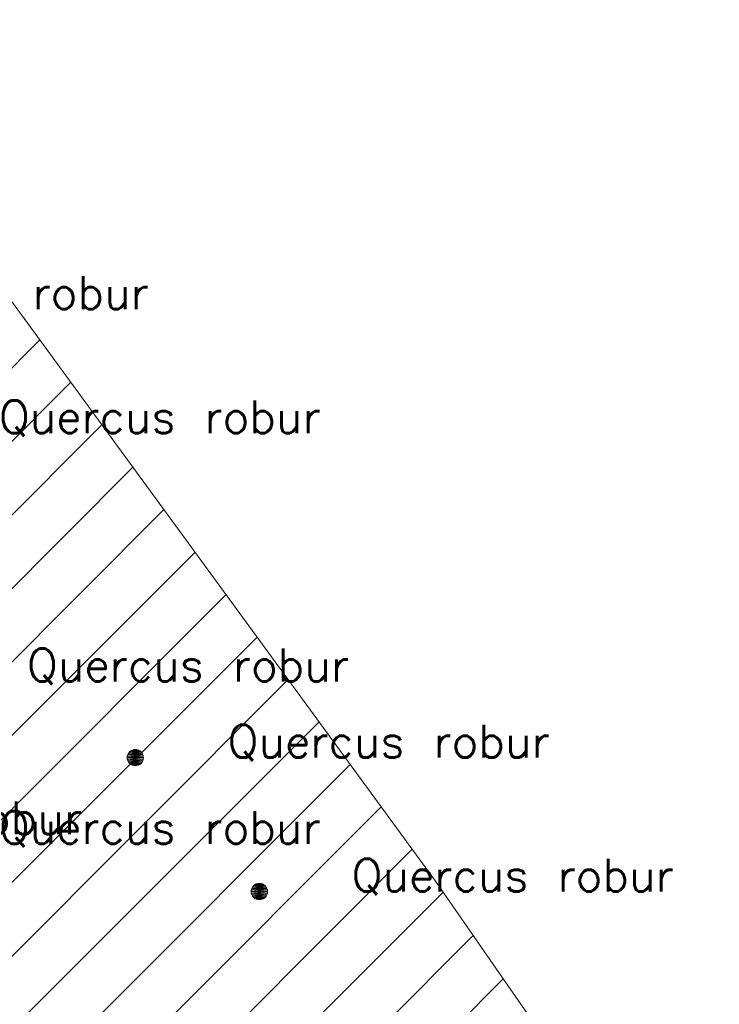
# Model space of a CAD drawing. Header units: metres. Extents: x 102852 to 106916, y 385458 to 392749.
# Tile 53 of 59: x 104984 to 105006, y 388339 to 388369. Entities that reach past the tile are written whole.
import ezdxf
from ezdxf.enums import TextEntityAlignment as Align

# ---------------------------------------------------------------- set-up
doc = ezdxf.new("R2010")
doc.units = ezdxf.units.M
for name, color, linetype, lineweight in [('0-BEPLANTING', 14, 'Continuous', 30), ('B-WE-GR-STRUIK-G', 90, 'Continuous', 13), ('Bomen', 84, 'Continuous', 0), ('Boomsoort', 10, 'Continuous', 0)]:
    doc.layers.add(name, color=color, linetype=linetype, lineweight=lineweight)
doc.styles.add('Style-txt', font='txt.shx')

# ---------------------------------------------------------------- blocks, each defined once
blk = doc.blocks.new('MPOLYGON_368')
at = {"layer": 'Bomen', "flags": 128}
for points in [[(104991.265, 388342.229), (104991.26, 388342.18), (104991.76, 388342.18)], [(104991.279, 388342.276), (104991.265, 388342.229), (104991.755, 388342.229)], [(104991.265, 388342.229), (104991.755, 388342.229), (104991.76, 388342.18)], [(104991.302, 388342.319), (104991.279, 388342.276), (104991.741, 388342.276)], [(104991.279, 388342.276), (104991.741, 388342.276), (104991.755, 388342.229)], [(104991.333, 388342.357), (104991.302, 388342.319), (104991.718, 388342.319)], [(104991.302, 388342.319), (104991.718, 388342.319), (104991.741, 388342.276)], [(104991.371, 388342.388), (104991.333, 388342.357), (104991.687, 388342.357)], [(104991.333, 388342.357), (104991.687, 388342.357), (104991.718, 388342.319)], [(104991.414, 388342.411), (104991.371, 388342.388), (104991.649, 388342.388)], [(104991.371, 388342.388), (104991.649, 388342.388), (104991.687, 388342.357)], [(104991.461, 388342.425), (104991.414, 388342.411), (104991.606, 388342.411)], [(104991.414, 388342.411), (104991.606, 388342.411), (104991.649, 388342.388)], [(104991.51, 388342.43), (104991.461, 388342.425), (104991.559, 388342.425)], [(104991.461, 388342.425), (104991.559, 388342.425), (104991.606, 388342.411)], [(104991.26, 388342.18), (104991.265, 388342.131), (104991.755, 388342.131)], [(104991.26, 388342.18), (104991.76, 388342.18), (104991.755, 388342.131)], [(104991.265, 388342.131), (104991.279, 388342.084), (104991.741, 388342.084)], [(104991.265, 388342.131), (104991.755, 388342.131), (104991.741, 388342.084)], [(104991.279, 388342.084), (104991.302, 388342.041), (104991.718, 388342.041)], [(104991.279, 388342.084), (104991.741, 388342.084), (104991.718, 388342.041)], [(104991.302, 388342.041), (104991.333, 388342.003), (104991.687, 388342.003)], [(104991.302, 388342.041), (104991.718, 388342.041), (104991.687, 388342.003)], [(104991.333, 388342.003), (104991.371, 388341.972), (104991.649, 388341.972)], [(104991.333, 388342.003), (104991.687, 388342.003), (104991.649, 388341.972)], [(104991.371, 388341.972), (104991.414, 388341.949), (104991.606, 388341.949)], [(104991.371, 388341.972), (104991.649, 388341.972), (104991.606, 388341.949)], [(104991.414, 388341.949), (104991.461, 388341.935), (104991.559, 388341.935)], [(104991.414, 388341.949), (104991.606, 388341.949), (104991.559, 388341.935)], [(104991.461, 388341.935), (104991.559, 388341.935), (104991.51, 388341.93)]]:
    blk.add_lwpolyline(points, close=True, dxfattribs=at)
at = {"layer": 'Bomen', "color": 74, "true_color": 0x55aa00, "flags": 128}
for points in [[(104991.26, 388342.18), (104991.265, 388342.229)], [(104991.265, 388342.229), (104991.279, 388342.276)], [(104991.279, 388342.276), (104991.302, 388342.319)], [(104991.302, 388342.319), (104991.333, 388342.357)], [(104991.333, 388342.357), (104991.371, 388342.388)], [(104991.371, 388342.388), (104991.414, 388342.411)], [(104991.414, 388342.411), (104991.461, 388342.425)], [(104991.461, 388342.425), (104991.51, 388342.43)], [(104991.51, 388342.43), (104991.559, 388342.425)], [(104991.559, 388342.425), (104991.606, 388342.411)], [(104991.606, 388342.411), (104991.649, 388342.388)], [(104991.649, 388342.388), (104991.687, 388342.357)], [(104991.687, 388342.357), (104991.718, 388342.319)], [(104991.718, 388342.319), (104991.741, 388342.276)], [(104991.741, 388342.276), (104991.755, 388342.229)], [(104991.755, 388342.229), (104991.76, 388342.18)], [(104991.265, 388342.131), (104991.26, 388342.18)], [(104991.279, 388342.084), (104991.265, 388342.131)], [(104991.302, 388342.041), (104991.279, 388342.084)], [(104991.333, 388342.003), (104991.302, 388342.041)], [(104991.371, 388341.972), (104991.333, 388342.003)], [(104991.414, 388341.949), (104991.371, 388341.972)], [(104991.461, 388341.935), (104991.414, 388341.949)], [(104991.51, 388341.93), (104991.461, 388341.935)], [(104991.559, 388341.935), (104991.51, 388341.93)], [(104991.606, 388341.949), (104991.559, 388341.935)], [(104991.649, 388341.972), (104991.606, 388341.949)], [(104991.687, 388342.003), (104991.649, 388341.972)], [(104991.718, 388342.041), (104991.687, 388342.003)], [(104991.741, 388342.084), (104991.718, 388342.041)], [(104991.755, 388342.131), (104991.741, 388342.084)], [(104991.76, 388342.18), (104991.755, 388342.131)]]:
    blk.add_lwpolyline(points, dxfattribs=at)
at = {"layer": 'Bomen'}
for points in [[(104991.265, 388342.229), (104991.26, 388342.18), (104991.76, 388342.18)], [(104991.279, 388342.276), (104991.265, 388342.229), (104991.755, 388342.229)], [(104991.265, 388342.229), (104991.755, 388342.229), (104991.76, 388342.18)], [(104991.302, 388342.319), (104991.279, 388342.276), (104991.741, 388342.276)], [(104991.279, 388342.276), (104991.741, 388342.276), (104991.755, 388342.229)], [(104991.333, 388342.357), (104991.302, 388342.319), (104991.718, 388342.319)], [(104991.302, 388342.319), (104991.718, 388342.319), (104991.741, 388342.276)], [(104991.371, 388342.388), (104991.333, 388342.357), (104991.687, 388342.357)], [(104991.333, 388342.357), (104991.687, 388342.357), (104991.718, 388342.319)], [(104991.414, 388342.411), (104991.371, 388342.388), (104991.649, 388342.388)], [(104991.371, 388342.388), (104991.649, 388342.388), (104991.687, 388342.357)], [(104991.461, 388342.425), (104991.414, 388342.411), (104991.606, 388342.411)], [(104991.414, 388342.411), (104991.606, 388342.411), (104991.649, 388342.388)], [(104991.51, 388342.43), (104991.461, 388342.425), (104991.559, 388342.425)], [(104991.461, 388342.425), (104991.559, 388342.425), (104991.606, 388342.411)]]:
    blk.add_solid(points, dxfattribs=at)
at = {"layer": 'Bomen', "extrusion": (0, 0, -1)}
for points in [[(-104991.26, 388342.18), (-104991.265, 388342.131), (-104991.755, 388342.131)], [(-104991.26, 388342.18), (-104991.76, 388342.18), (-104991.755, 388342.131)], [(-104991.265, 388342.131), (-104991.279, 388342.084), (-104991.741, 388342.084)], [(-104991.265, 388342.131), (-104991.755, 388342.131), (-104991.741, 388342.084)], [(-104991.279, 388342.084), (-104991.302, 388342.041), (-104991.718, 388342.041)], [(-104991.279, 388342.084), (-104991.741, 388342.084), (-104991.718, 388342.041)], [(-104991.302, 388342.041), (-104991.333, 388342.003), (-104991.687, 388342.003)], [(-104991.302, 388342.041), (-104991.718, 388342.041), (-104991.687, 388342.003)], [(-104991.333, 388342.003), (-104991.371, 388341.972), (-104991.649, 388341.972)], [(-104991.333, 388342.003), (-104991.687, 388342.003), (-104991.649, 388341.972)], [(-104991.371, 388341.972), (-104991.414, 388341.949), (-104991.606, 388341.949)], [(-104991.371, 388341.972), (-104991.649, 388341.972), (-104991.606, 388341.949)], [(-104991.414, 388341.949), (-104991.461, 388341.935), (-104991.559, 388341.935)], [(-104991.414, 388341.949), (-104991.606, 388341.949), (-104991.559, 388341.935)], [(-104991.461, 388341.935), (-104991.559, 388341.935), (-104991.51, 388341.93)]]:
    blk.add_solid(points, dxfattribs=at)
blk = doc.blocks.new('MPOLYGON_375')
at = {"layer": 'Bomen', "flags": 128}
for points in [[(104987.543, 388346.447), (104987.512, 388346.409), (104987.928, 388346.409)], [(104987.581, 388346.478), (104987.543, 388346.447), (104987.897, 388346.447)], [(104987.543, 388346.447), (104987.897, 388346.447), (104987.928, 388346.409)], [(104987.624, 388346.501), (104987.581, 388346.478), (104987.859, 388346.478)], [(104987.581, 388346.478), (104987.859, 388346.478), (104987.897, 388346.447)], [(104987.671, 388346.515), (104987.624, 388346.501), (104987.816, 388346.501)], [(104987.624, 388346.501), (104987.816, 388346.501), (104987.859, 388346.478)], [(104987.72, 388346.52), (104987.671, 388346.515), (104987.769, 388346.515)], [(104987.671, 388346.515), (104987.769, 388346.515), (104987.816, 388346.501)], [(104987.475, 388346.319), (104987.47, 388346.27), (104987.97, 388346.27)], [(104987.47, 388346.27), (104987.475, 388346.221), (104987.965, 388346.221)], [(104987.47, 388346.27), (104987.97, 388346.27), (104987.965, 388346.221)], [(104987.489, 388346.366), (104987.475, 388346.319), (104987.965, 388346.319)], [(104987.475, 388346.319), (104987.965, 388346.319), (104987.97, 388346.27)], [(104987.475, 388346.221), (104987.489, 388346.174), (104987.951, 388346.174)], [(104987.475, 388346.221), (104987.965, 388346.221), (104987.951, 388346.174)], [(104987.512, 388346.409), (104987.489, 388346.366), (104987.951, 388346.366)], [(104987.489, 388346.366), (104987.951, 388346.366), (104987.965, 388346.319)], [(104987.489, 388346.174), (104987.512, 388346.131), (104987.928, 388346.131)], [(104987.489, 388346.174), (104987.951, 388346.174), (104987.928, 388346.131)], [(104987.512, 388346.409), (104987.928, 388346.409), (104987.951, 388346.366)], [(104987.512, 388346.131), (104987.543, 388346.093), (104987.897, 388346.093)], [(104987.512, 388346.131), (104987.928, 388346.131), (104987.897, 388346.093)], [(104987.543, 388346.093), (104987.581, 388346.062), (104987.859, 388346.062)], [(104987.543, 388346.093), (104987.897, 388346.093), (104987.859, 388346.062)], [(104987.581, 388346.062), (104987.624, 388346.039), (104987.816, 388346.039)], [(104987.581, 388346.062), (104987.859, 388346.062), (104987.816, 388346.039)], [(104987.624, 388346.039), (104987.671, 388346.025), (104987.769, 388346.025)], [(104987.624, 388346.039), (104987.816, 388346.039), (104987.769, 388346.025)], [(104987.671, 388346.025), (104987.769, 388346.025), (104987.72, 388346.02)]]:
    blk.add_lwpolyline(points, close=True, dxfattribs=at)
at = {"layer": 'Bomen', "color": 74, "true_color": 0x55aa00, "flags": 128}
for points in [[(104987.512, 388346.409), (104987.543, 388346.447)], [(104987.543, 388346.447), (104987.581, 388346.478)], [(104987.581, 388346.478), (104987.624, 388346.501)], [(104987.624, 388346.501), (104987.671, 388346.515)], [(104987.671, 388346.515), (104987.72, 388346.52)], [(104987.72, 388346.52), (104987.769, 388346.515)], [(104987.769, 388346.515), (104987.816, 388346.501)], [(104987.816, 388346.501), (104987.859, 388346.478)], [(104987.859, 388346.478), (104987.897, 388346.447)], [(104987.897, 388346.447), (104987.928, 388346.409)], [(104987.47, 388346.27), (104987.475, 388346.319)], [(104987.475, 388346.221), (104987.47, 388346.27)], [(104987.475, 388346.319), (104987.489, 388346.366)], [(104987.489, 388346.174), (104987.475, 388346.221)], [(104987.489, 388346.366), (104987.512, 388346.409)], [(104987.512, 388346.131), (104987.489, 388346.174)], [(104987.543, 388346.093), (104987.512, 388346.131)], [(104987.928, 388346.131), (104987.897, 388346.093)], [(104987.928, 388346.409), (104987.951, 388346.366)], [(104987.951, 388346.174), (104987.928, 388346.131)], [(104987.951, 388346.366), (104987.965, 388346.319)], [(104987.965, 388346.221), (104987.951, 388346.174)], [(104987.965, 388346.319), (104987.97, 388346.27)], [(104987.97, 388346.27), (104987.965, 388346.221)], [(104987.581, 388346.062), (104987.543, 388346.093)], [(104987.624, 388346.039), (104987.581, 388346.062)], [(104987.671, 388346.025), (104987.624, 388346.039)], [(104987.72, 388346.02), (104987.671, 388346.025)], [(104987.769, 388346.025), (104987.72, 388346.02)], [(104987.816, 388346.039), (104987.769, 388346.025)], [(104987.859, 388346.062), (104987.816, 388346.039)], [(104987.897, 388346.093), (104987.859, 388346.062)]]:
    blk.add_lwpolyline(points, dxfattribs=at)
at = {"layer": 'Bomen'}
for points in [[(104987.543, 388346.447), (104987.512, 388346.409), (104987.928, 388346.409)], [(104987.581, 388346.478), (104987.543, 388346.447), (104987.897, 388346.447)], [(104987.543, 388346.447), (104987.897, 388346.447), (104987.928, 388346.409)], [(104987.624, 388346.501), (104987.581, 388346.478), (104987.859, 388346.478)], [(104987.581, 388346.478), (104987.859, 388346.478), (104987.897, 388346.447)], [(104987.671, 388346.515), (104987.624, 388346.501), (104987.816, 388346.501)], [(104987.624, 388346.501), (104987.816, 388346.501), (104987.859, 388346.478)], [(104987.72, 388346.52), (104987.671, 388346.515), (104987.769, 388346.515)], [(104987.671, 388346.515), (104987.769, 388346.515), (104987.816, 388346.501)], [(104987.475, 388346.319), (104987.47, 388346.27), (104987.97, 388346.27)], [(104987.489, 388346.366), (104987.475, 388346.319), (104987.965, 388346.319)], [(104987.475, 388346.319), (104987.965, 388346.319), (104987.97, 388346.27)], [(104987.512, 388346.409), (104987.489, 388346.366), (104987.951, 388346.366)], [(104987.489, 388346.366), (104987.951, 388346.366), (104987.965, 388346.319)], [(104987.512, 388346.409), (104987.928, 388346.409), (104987.951, 388346.366)]]:
    blk.add_solid(points, dxfattribs=at)
at = {"layer": 'Bomen', "extrusion": (0, 0, -1)}
for points in [[(-104987.47, 388346.27), (-104987.475, 388346.221), (-104987.965, 388346.221)], [(-104987.47, 388346.27), (-104987.97, 388346.27), (-104987.965, 388346.221)], [(-104987.475, 388346.221), (-104987.489, 388346.174), (-104987.951, 388346.174)], [(-104987.475, 388346.221), (-104987.965, 388346.221), (-104987.951, 388346.174)], [(-104987.489, 388346.174), (-104987.512, 388346.131), (-104987.928, 388346.131)], [(-104987.489, 388346.174), (-104987.951, 388346.174), (-104987.928, 388346.131)], [(-104987.512, 388346.131), (-104987.543, 388346.093), (-104987.897, 388346.093)], [(-104987.512, 388346.131), (-104987.928, 388346.131), (-104987.897, 388346.093)], [(-104987.543, 388346.093), (-104987.581, 388346.062), (-104987.859, 388346.062)], [(-104987.543, 388346.093), (-104987.897, 388346.093), (-104987.859, 388346.062)], [(-104987.581, 388346.062), (-104987.624, 388346.039), (-104987.816, 388346.039)], [(-104987.581, 388346.062), (-104987.859, 388346.062), (-104987.816, 388346.039)], [(-104987.624, 388346.039), (-104987.671, 388346.025), (-104987.769, 388346.025)], [(-104987.624, 388346.039), (-104987.816, 388346.039), (-104987.769, 388346.025)], [(-104987.671, 388346.025), (-104987.769, 388346.025), (-104987.72, 388346.02)]]:
    blk.add_solid(points, dxfattribs=at)

msp = doc.modelspace()

# ---------------------------------------------------------------- hatches: boundary and pattern name
at = {"layer": '0-BEPLANTING', "ltscale": 0.2}
h = msp.add_hatch(dxfattribs=at)
h.set_pattern_fill('ANSI31', color=256, scale=0.1, pattern_type=2)
h.set_pattern_definition([(45, (0, 0), (-1.122532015, 1.122532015), [])])
h.paths.add_polyline_path([(104987.201, 388309.166), (104992.925, 388315.588), (104992.756, 388316.667), (104991.641, 388317.403), (104953.135, 388274.476), (104923.953, 388240.828), (104926.911, 388240.402), (104944.757, 388260.964), (104957.242, 388276.217), (104972.593, 388292.144)])
h.paths.add_polyline_path([(104936.204, 388377.188), (104952.646, 388367.271), (104969.821, 388352.819), (104974.522, 388348.095), (104980.289, 388345.028), (104984.264, 388338.012), (104991.022, 388328.917), (104993.469, 388321.613), (105005.563, 388330.004), (104996.896, 388342.497), (104976.68, 388370.134), (104961.352, 388387.307), (104947.568, 388403.325), (104947.217, 388404.45), (104938.787, 388397.035), (104930.964, 388390.489), (104916.114, 388375.269), (104903.991, 388361.911), (104899.862, 388357.443), (104895.733, 388352.975), (104891.914, 388348.244), (104885.812, 388340.551), (104877.742, 388328.044), (104867.665, 388309.754), (104853.458, 388287.129), (104848.149, 388279.703), (104837.038, 388265.339), (104824.573, 388250.432), (104801.029, 388224.864), (104781.751, 388202.889), (104770.991, 388190.278), (104772.452, 388186.635), (104772.811, 388187.175), (104805.639, 388224.606), (104808.222, 388227.561), (104831.7, 388254.318), (104832.147, 388254.814), (104859.776, 388286.427), (104860.103, 388290.424), (104882.914, 388316.421), (104883.344, 388316.932), (104906.664, 388343.462), (104907.096, 388343.97)])

# ---------------------------------------------------------------- linework, layer by layer
at = {"layer": 'B-WE-GR-STRUIK-G', "flags": 128}
msp.add_lwpolyline([(104853.458, 388287.129), (104867.665, 388309.754), (104877.742, 388328.044), (104885.812, 388340.551), (104891.914, 388348.244), (104895.733, 388352.975), (104899.862, 388357.443), (104903.991, 388361.911), (104916.114, 388375.269), (104930.964, 388390.489), (104938.787, 388397.035), (104947.217, 388404.45), (104947.568, 388403.325), (104961.352, 388387.307), (104976.68, 388370.134), (104996.896, 388342.497), (105005.563, 388330.004)], dxfattribs=at)

# ---------------------------------------------------------------- block references
at = {"layer": 'Bomen', "rotation": 360}
for name in ['MPOLYGON_375', 'MPOLYGON_368']:
    msp.add_blockref(name, (0, 0, 0.134), dxfattribs=at)

# ---------------------------------------------------------------- texts
at = {"layer": 'Boomsoort', "color": 7, "style": 'Style-txt'}
for p in [(104988.137, 388359.97, 0.134), (104993.387, 388356.18, 0.134), (104994.257, 388348.6, 0.134), (105000.387, 388346.27, 0.134), (104986.097, 388343.93, 0.134), (104993.387, 388343.64, 0.134), (105004.177, 388342.18, 0.134)]:
    msp.add_text('Quercus robur', height=1, dxfattribs=at).set_placement(p, align=Align.RIGHT)

doc.saveas('drawing.dxf')
